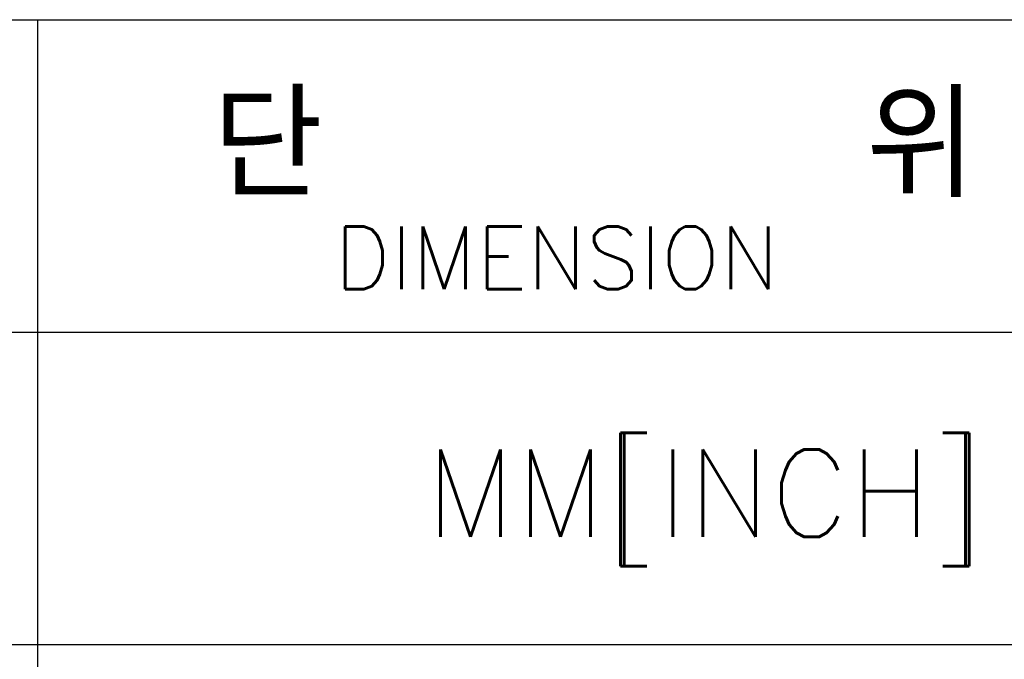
# Model space of a CAD drawing. Header units: millimetres. Extents: x 0 to 996, y 0 to 704.
# Tile 6 of 12: x 642 to 687, y 73 to 102. Entities that reach past the tile are written whole.
import ezdxf

# ---------------------------------------------------------------- set-up
doc = ezdxf.new("R2010")
doc.units = ezdxf.units.MM
doc.header["$LTSCALE"] = 0.3
doc.layers.add('AM_0', color=7, linetype='Continuous', lineweight=30)
doc.styles.add('WHGTXT', font='simplex', dxfattribs={"bigfont": 'whgtxt'})

# ---------------------------------------------------------------- blocks, each defined once
blk = doc.blocks.new('A$C759C226F')
for p, q in [((183.937, 34.239), (326.468, 34.239)), ((215.787, 7.963), (215.787, 34.239)), ((199.862, 29.462), (247.638, 29.462)), ((183.937, 24.684), (326.468, 24.684))]:
    blk.add_line(p, q)
at = {"style": 'WHGTXT'}
for s, height, p in [('단       위', 1.5925, (218.46, 31.526)), ('DIMENSION', 0.9555, (220.323, 30.119)), ('MM[INCH]', 1.3377, (221.716, 26.329))]:
    blk.add_text(s, height=height, dxfattribs=at).set_placement(p)

msp = doc.modelspace()

# ---------------------------------------------------------------- block references
at = {"layer": 'AM_0', "xscale": 2.978578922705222, "yscale": 2.978578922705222, "zscale": 2.978578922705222}
msp.add_blockref('A$C759C226F', (0, 0), dxfattribs=at)

doc.saveas('drawing.dxf')
